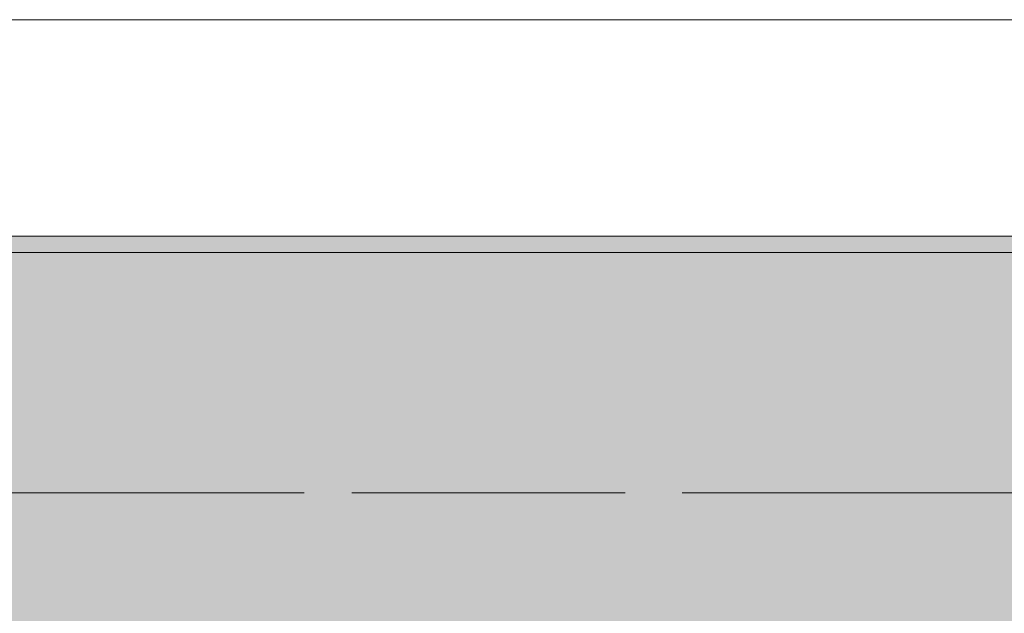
# Model space of a CAD drawing. Header units: metres. Extents: x -3.6 to 84.5, y -11 to 16.8.
# Tile 150 of 229: x 38.903 to 39.516, y 13.075 to 13.445. Entities that reach past the tile are written whole.
import ezdxf

# ---------------------------------------------------------------- set-up
doc = ezdxf.new("R2010")
doc.units = ezdxf.units.M
doc.header["$MEASUREMENT"] = 0
doc.linetypes.add('Achse', pattern=[0.2, 0.1, -0.05, 0, -0.05])
doc.linetypes.add('Strichlinie doppelt', pattern=[0.546806, 0.264583, -0.105833, 0.070556, -0.105833])
for name, color, linetype in [('451 - Universal.Achsen Raster', 7, 'Continuous'), ('604 - Struktur.Wand Aussen', 7, 'Continuous'), ('608 - Struktur.Träger', 7, 'Continuous')]:
    doc.layers.add(name, color=color, linetype=linetype)

msp = doc.modelspace()

# ---------------------------------------------------------------- hatches: boundary and pattern name
at = {"layer": '608 - Struktur.Träger', "linetype": 'Continuous', "lineweight": 0, "true_color": 0x000000}
h = msp.add_hatch(dxfattribs=at)
h.set_pattern_fill('Gips_0001', color=18, style=0, pattern_type=2)
h.set_pattern_definition([(45, (0, 0), (-0.01767767, 0.01767767), [0, -0.025])])
h.paths.add_polyline_path([(36.68999, 13.29998), (39.96999, 13.29998), (39.96999, 13.30998), (36.68999, 13.30998)])
h = msp.add_hatch(dxfattribs=at)
h.set_pattern_fill('Beton__Stahlbeton_0001', color=18, style=0, pattern_type=2)
h.set_pattern_definition([(45, (0, 0), (-0.0848528, 0.0848528), []), (45, (-0.04243, 0.04243), (-0.0848528, 0.0848528), [0.09, -0.03])])
h.paths.add_polyline_path([(15.08999, 13.29998), (14.77999, 13.29998), (14.77999, 12.99998), (15.08999, 12.99998), (18.36999, 12.99998), (18.68999, 12.99998), (21.96999, 12.99998), (22.28999, 12.99998), (25.56999, 12.99998), (25.88999, 12.99998), (29.16999, 12.99998), (29.48999, 12.99998), (32.76999, 12.99998), (33.08999, 12.99998), (36.36999, 12.99998), (36.68999, 12.99998), (39.96999, 12.99998), (40.28999, 12.99998), (43.56999, 12.99998), (43.88999, 12.99998), (47.16999, 12.99998), (47.47999, 12.99998), (47.47999, 13.29998), (47.16999, 13.29998), (43.88999, 13.29998), (43.56999, 13.29998), (40.28999, 13.29998), (39.96999, 13.29998), (36.68999, 13.29998), (36.36999, 13.29998), (33.08999, 13.29998), (32.76999, 13.29998), (29.48999, 13.29998), (29.16999, 13.29998), (25.88999, 13.29998), (25.56999, 13.29998), (22.28999, 13.29998), (21.96999, 13.29998), (18.68999, 13.29998), (18.36999, 13.29998)])

# ---------------------------------------------------------------- linework, layer by layer
at = {"layer": '451 - Universal.Achsen Raster', "color": 160, "linetype": 'Strichlinie doppelt', "lineweight": 9, "true_color": 0x3232ff}
msp.add_line((64.93502, 13.14998), (-3.175, 13.14998), dxfattribs=at)
at = {"layer": '604 - Struktur.Wand Aussen', "color": 7, "linetype": 'Continuous', "lineweight": 13}
msp.add_line((37.13, 13.445), (39.53, 13.445), dxfattribs=at)
at = {"layer": '608 - Struktur.Träger', "color": 7, "linetype": 'Continuous', "lineweight": 13}
for p, q in [((14.77999, 13.30998), (47.47999, 13.30998)), ((39.96999, 13.29998), (36.68999, 13.29998))]:
    msp.add_line(p, q, dxfattribs=at)
at = {"layer": '608 - Struktur.Träger', "color": 7, "linetype": 'Continuous', "lineweight": 5}
msp.add_line((39.96999, 13.30998), (36.68999, 13.30998), dxfattribs=at)
at = {"layer": '608 - Struktur.Träger', "color": 7, "linetype": 'Achse', "lineweight": 9}
msp.add_line((14.77999, 13.14998), (47.47999, 13.14998), dxfattribs=at)

doc.saveas('drawing.dxf')
